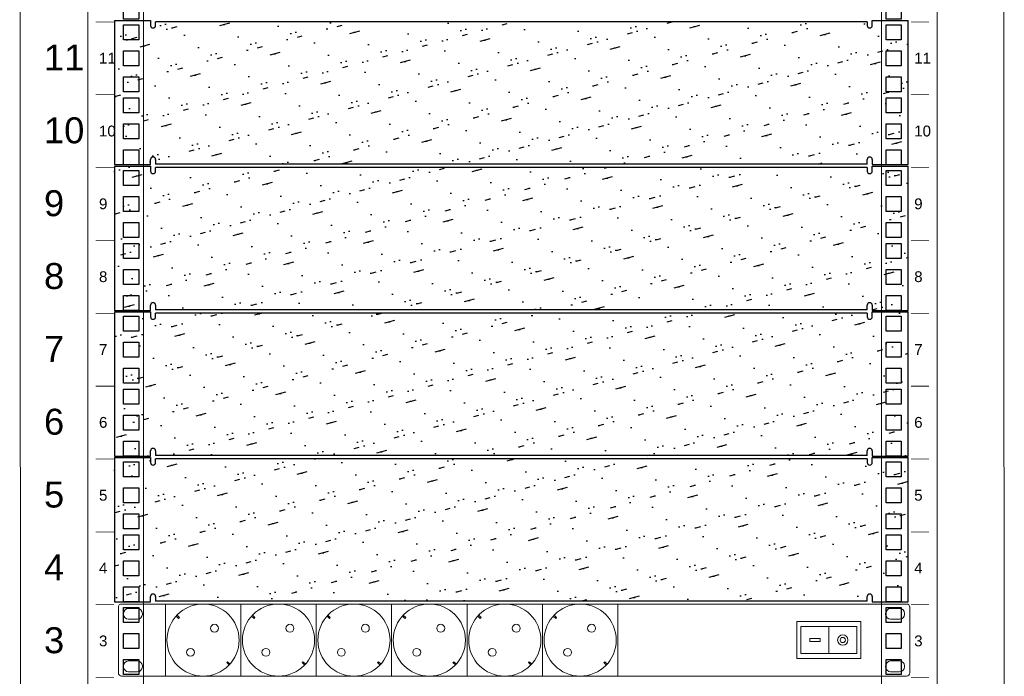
# Model space of a CAD drawing. Header units: millimetres. Extents: x 83969 to 163860, y -22594 to 4849.
# Tile 89 of 108: x 163501 to 163539, y -21392 to -21366. Entities that reach past the tile are written whole.
import ezdxf
from ezdxf.enums import TextEntityAlignment as Align

# ---------------------------------------------------------------- set-up
doc = ezdxf.new("R2010")
doc.units = ezdxf.units.MM
doc.layers.get('0').update_dxf_attribs({"color": 251, "lineweight": 0})
for name, color, linetype in [('! GB Opis', 7, 'Continuous'), ('! PT Instalacja niskoprądowa', 1, 'Continuous'), ('! PT Opisy Legenda 2', 7, 'Continuous'), ('! PT Wyposażenie szafy RACK', 7, 'Continuous'), ('00 CCTV IP - MIWI', 10, 'Continuous')]:
    doc.layers.add(name, color=color, linetype=linetype)
for name, color, linetype, lineweight in [('BKT_szafy', 7, 'Continuous', 5), ('BKT_szafy_numeracja', 7, 'Continuous', 5), ('BKT_szafy_numeracja_duza', 7, 'Continuous', 5)]:
    doc.layers.add(name, color=color, linetype=linetype, lineweight=lineweight)
doc.styles.get("Standard").update_dxf_attribs({"font": 'arial.ttf'})

# ---------------------------------------------------------------- blocks, each defined once
blk = doc.blocks.new('Panel zaślepiający 2U')
h = blk.add_hatch()
h.set_pattern_fill('GROUT', color=256, scale=0.25, angle=15, style=0)
h.set_pattern_definition([(15, (-221.1876, -203.528), (-0.350719, 2.535627), [0.3175, -2.2225]), (15, (-221.1275, -202.5257), (-0.6574, 2.453452), [0, -2.54]), (15, (-221.801, -203.6923), (0.262644, 2.699977), [0, -2.54]), (15, (-222.294, -201.8522), (1.796051, 3.110852), [0.635, -4.445]), (15, (-220.043, -202.8926), (-0.6574, 2.453452), [0, -2.54]), (15, (-220.5743, -203.3636), (-0.044037, 2.617802), [0, -2.54]), (15, (-220.3498, -202.9747), (-0.6574, 2.453452), [0, -2.54]), (15, (-221.9874, -201.77), (-0.6574, 2.453452), [0, -2.54])])
h.paths.add_polyline_path([(46.672, 0), (48.895, 0), (48.895, 4.445), (48.895, 8.89), (46.672, 8.89), (46.672, 8.579, -1), (46.361, 8.579), (46.361, 8.803), (2.534, 8.803), (2.534, 8.579, -1), (2.222, 8.579), (2.222, 8.89), (0, 8.89), (0, 4.445), (0, 0), (2.222, 0), (2.222, 0.311, -1), (2.534, 0.311), (2.534, 0.039), (46.361, 0.039), (46.361, 0.311, -1), (46.672, 0.311)])
for p, q in [((0, 8.89), (2.222, 8.89)), ((0, 8.89), (0, 4.445)), ((0, 8.89), (2.222, 8.89)), ((2.222, 8.89), (2.222, 8.579)), ((46.361, 8.803), (2.534, 8.803)), ((2.534, 8.579), (2.534, 8.803)), ((46.361, 8.803), (46.361, 8.579)), ((46.672, 8.89), (48.895, 8.89)), ((46.672, 8.89), (48.895, 8.89)), ((46.672, 8.579), (46.672, 8.89)), ((48.895, 4.445), (48.895, 8.89)), ((0, 4.445), (0, 0)), ((48.895, 0), (48.895, 4.445)), ((0, 0), (2.222, 0)), ((2.222, 0), (2.222, 0.311)), ((2.534, 0.311), (2.534, 0.039)), ((46.361, 0.039), (2.534, 0.039)), ((46.361, 0.039), (46.361, 0.311)), ((46.672, 0.311), (46.672, 0)), ((46.672, 0), (48.895, 0))]:
    blk.add_line(p, q)
for centre, start, end in [((2.378, 8.579), 180, 0), ((46.517, 8.579), 180, 0), ((2.378, 0.311), 0, 180), ((46.517, 0.311), 0, 180)]:
    blk.add_arc(centre, 0.156, start, end)
blk = doc.blocks.new('zw$A05')
at = {"layer": '00 CCTV IP - MIWI', "color": 234, "lineweight": 0}
blk.add_line((10278, -349), (10278, -768), dxfattribs=at)
for points in [[(-677, -1118), (-677, -1118), (-677, -1118), (-677, -1118), (11480, -1118), (11480, -1118), (11480, -1118, 0.41425), (11530, -1067), (11530, -1067), (11530, -51, 0.414021), (11480, 0), (11480, 0), (-677, 0, 0.457803), (-728, -51), (-728, -51), (-728, -1069, 0.414214), (-677, -1118), (-677, -1118)], [(-571, -70), (-571, -70), (-432, -70, -0.401538), (-356, -146), (-356, -146), (-356, -161, -0.401538), (-432, -237), (-432, -237), (-571, -237, -0.401538), (-648, -161), (-648, -161), (-648, -149, -0.409645), (-571, -70), (-571, -70)], [(11234, -70), (11234, -70), (11374, -70, -0.401538), (11450, -146), (11450, -146), (11450, -161, -0.401538), (11374, -237), (11374, -237), (11234, -237, -0.401538), (11158, -161), (11158, -161), (11158, -149, -0.409645), (11234, -70), (11234, -70)], [(-571, -883), (-571, -883), (-432, -883, -0.401538), (-356, -959), (-356, -959), (-356, -974, -0.401538), (-432, -1050), (-432, -1050), (-571, -1050, -0.401538), (-648, -974), (-648, -974), (-648, -961, -0.409645), (-571, -883), (-571, -883)], [(11234, -883), (11234, -883), (11374, -883, -0.401538), (11450, -959), (11450, -959), (11450, -974, -0.401538), (11374, -1050), (11374, -1050), (11234, -1050, -0.401538), (11158, -974), (11158, -974), (11158, -961, -0.409645), (11234, -883), (11234, -883)]]:
    blk.add_lwpolyline(points, format="xyb", dxfattribs=at)
for points in [[(0, -1118), (1168, -1118), (1168, 0), (0, 0)], [(1168, -1118), (2337, -1118), (2337, 0), (1168, 0)], [(2337, -1118), (3505, -1118), (3505, 0), (2337, 0)], [(3505, -1118), (4674, -1118), (4674, 0), (3505, 0)], [(4674, -1118), (5842, -1118), (5842, 0), (4674, 0)], [(5842, -1118), (7010, -1118), (7010, 0), (5842, 0)], [(9782, -272), (10774, -272), (10774, -845), (9782, -845)], [(9846, -349), (10710, -349), (10710, -768), (9846, -768)], [(9982, -537), (10142, -537), (10142, -580), (9982, -580)]]:
    blk.add_lwpolyline(points, close=True, dxfattribs=at)
for points in [[(167, -189), (205, -223), (219, -208), (181, -174)], [(1336, -189), (1373, -223), (1387, -208), (1350, -174)], [(2504, -189), (2542, -223), (2555, -208), (2518, -174)], [(3673, -189), (3710, -223), (3724, -208), (3686, -174)], [(4841, -189), (4878, -223), (4892, -208), (4855, -174)], [(6009, -189), (6047, -223), (6061, -208), (6023, -174)], [(987, -944), (950, -909), (964, -894), (1001, -929)], [(2156, -944), (2118, -909), (2132, -894), (2170, -929)], [(3324, -944), (3287, -909), (3301, -894), (3338, -929)], [(4493, -944), (4455, -909), (4469, -894), (4506, -929)], [(5661, -944), (5624, -909), (5637, -894), (5675, -929)], [(6829, -944), (6792, -909), (6806, -894), (6843, -929)]]:
    blk.add_lwpolyline(points, dxfattribs=at)
for centre, radius in [((584, -559), 559), ((1753, -559), 559), ((2921, -559), 559), ((4089, -559), 559), ((5258, -559), 559), ((6426, -559), 559), ((761, -376), 61.4), ((1930, -376), 61.4), ((3098, -376), 61.4), ((4266, -376), 61.4), ((5435, -376), 61.4), ((6603, -376), 61.4), ((10494, -558), 80.5), ((10494, -558), 40.9), ((389, -749), 61.4), ((1557, -749), 61.4), ((2726, -749), 61.4), ((3894, -749), 61.4), ((5063, -749), 61.4), ((6231, -749), 61.4)]:
    blk.add_circle(centre, radius, dxfattribs=at)
blk = doc.blocks.new('1U_szafa')
at = {"layer": '00 CCTV IP - MIWI', "color": 7, "const_width": 0.4}
for points in [[(9273.94, 2033.95), (9285.04, 2033.95)], [(9273.94, 1989.5), (9285.04, 1989.5)], [(9771.14, 1989.5), (9782.24, 1989.5)]]:
    blk.add_lwpolyline(points, dxfattribs=at)
at = {"layer": '00 CCTV IP - MIWI', "color": 7}
for points in [[(9291, 2032.2), (9300.2, 2032.2), (9300.2, 2023), (9291, 2023), (9291, 2032.2)], [(9756, 2032.2), (9765.2, 2032.2), (9765.2, 2023), (9756, 2023), (9756, 2032.2)], [(9291, 2016.33), (9300.2, 2016.33), (9300.2, 2007.13), (9291, 2007.13), (9291, 2016.33)], [(9756, 2016.33), (9765.2, 2016.33), (9765.2, 2007.13), (9756, 2007.13), (9756, 2016.33)], [(9291, 2000.45), (9300.2, 2000.45), (9300.2, 1991.25), (9291, 1991.25), (9291, 2000.45)], [(9756, 2000.45), (9765.2, 2000.45), (9765.2, 1991.25), (9756, 1991.25), (9756, 2000.45)]]:
    blk.add_lwpolyline(points, dxfattribs=at)
blk = doc.blocks.new('Szafa rack 20U')
at = {"layer": 'BKT_szafy'}
for points in [[(-381.32, 612.07), (-381, 29.85)], [(-0.32, 612.07), (0, 29.85)]]:
    blk.add_lwpolyline(points, dxfattribs=at)
for points in [[(-354.97, 605.4), (-333.38, 605.4), (-333.38, 36.51), (-354.97, 36.51)], [(-26.03, 36.51), (-47.62, 36.51), (-47.62, 605.4), (-26.03, 605.4)]]:
    blk.add_lwpolyline(points, close=True, dxfattribs=at)
at = {"layer": 'BKT_szafy', "const_width": 0.254}
for points in [[(-351.89, 347.82), (-344.84, 347.82)], [(-36.18, 347.82), (-29.13, 347.82)], [(-351.89, 319.6), (-344.84, 319.6)], [(-36.18, 319.6), (-29.13, 319.6)], [(-351.89, 291.37), (-344.84, 291.37)], [(-36.18, 291.37), (-29.13, 291.37)], [(-351.89, 263.15), (-344.84, 263.15)], [(-36.18, 263.15), (-29.13, 263.15)], [(-351.89, 234.92), (-344.84, 234.92)], [(-36.18, 234.92), (-29.13, 234.92)], [(-351.89, 206.7), (-344.84, 206.7)], [(-36.18, 206.7), (-29.13, 206.7)], [(-351.89, 178.47), (-344.84, 178.47)], [(-36.18, 178.47), (-29.13, 178.47)], [(-351.89, 150.24), (-344.84, 150.24)], [(-36.18, 150.24), (-29.13, 150.24)], [(-351.89, 122.02), (-344.84, 122.02)], [(-36.18, 122.02), (-29.13, 122.02)]]:
    blk.add_lwpolyline(points, dxfattribs=at)
at = {"layer": 'BKT_szafy', "xscale": 0.635, "yscale": 0.635, "zscale": 0.635}
for p in [(-6240.84, -915.51), (-6240.84, -943.73), (-6240.84, -971.96), (-6240.84, -1000.18), (-6240.84, -1028.41), (-6240.84, -1056.64), (-6240.84, -1084.86), (-6240.84, -1113.09), (-6240.84, -1141.31), (-6240.84, -1169.54)]:
    blk.add_blockref('1U_szafa', p, dxfattribs=at)
at = {"layer": '! PT Instalacja niskoprądowa'}
blk.add_attdef('NAZWA_SZAFY', text='', height=20, dxfattribs=at).set_placement((-377.65, 659.98), align=Align.MIDDLE_LEFT)
at = {"layer": 'BKT_szafy_numeracja', "width": 4.445, "attachment_point": 1}
for s, insert, char_height in [('11', (-350.61, 335.89), 4.191), ('11', (-34.9, 335.89), 4.191), ('10', (-350.61, 307.66), 4.191), ('10', (-34.9, 307.66), 4.191), ('9', (-350.61, 279.44), 4.19), ('9', (-34.9, 279.44), 4.19), ('8', (-350.61, 251.21), 4.19), ('8', (-34.9, 251.21), 4.19), ('7', (-350.61, 222.98), 4.19), ('7', (-34.9, 222.98), 4.19), ('6', (-350.61, 194.76), 4.19), ('6', (-34.9, 194.76), 4.19), ('5', (-350.61, 166.53), 4.19), ('5', (-34.9, 166.53), 4.19), ('4', (-350.61, 138.31), 4.19), ('4', (-34.9, 138.31), 4.19), ('3', (-350.61, 110.08), 4.19), ('3', (-34.9, 110.08), 4.19)]:
    blk.add_mtext(s, dxfattribs=dict(at, insert=insert, char_height=char_height))
at = {"layer": 'BKT_szafy_numeracja_duza', "width": 4.445, "attachment_point": 1}
for s, insert, char_height in [('11', (-371.9, 339.09), 10.058), ('10', (-371.9, 310.86), 10.058), ('9', (-371.9, 282.63), 10.06), ('8', (-371.9, 254.41), 10.06), ('7', (-371.9, 226.18), 10.06), ('6', (-371.9, 197.96), 10.06), ('5', (-371.9, 169.73), 10.06), ('4', (-371.9, 141.51), 10.06), ('3', (-371.9, 113.28), 10.06)]:
    blk.add_mtext(s, dxfattribs=dict(at, insert=insert, char_height=char_height))

msp = doc.modelspace()

# ---------------------------------------------------------------- block references
at = {"layer": '! GB Opis', "xscale": 0.0025, "yscale": 0.0025, "zscale": 0.0025}
msp.add_blockref('zw$A05', (163506.959, -21389.019), dxfattribs=at)
at = {"layer": '! PT Opisy Legenda 2', "xscale": 0.6288110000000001, "yscale": 0.6288110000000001, "zscale": 0.6288110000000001}
for p in [(163504.985, -21371.994), (163504.985, -21377.639), (163504.985, -21383.284), (163504.985, -21388.929)]:
    msp.add_blockref('Panel zaślepiający 2U', p, dxfattribs=at)
at = {"layer": '! PT Wyposażenie szafy RACK', "color": 7, "xscale": 0.1, "yscale": 0.1, "zscale": 0.1}
msp.add_blockref('Szafa rack 20U', (163539.449, -21401.247), dxfattribs=at)

doc.saveas('drawing.dxf')
